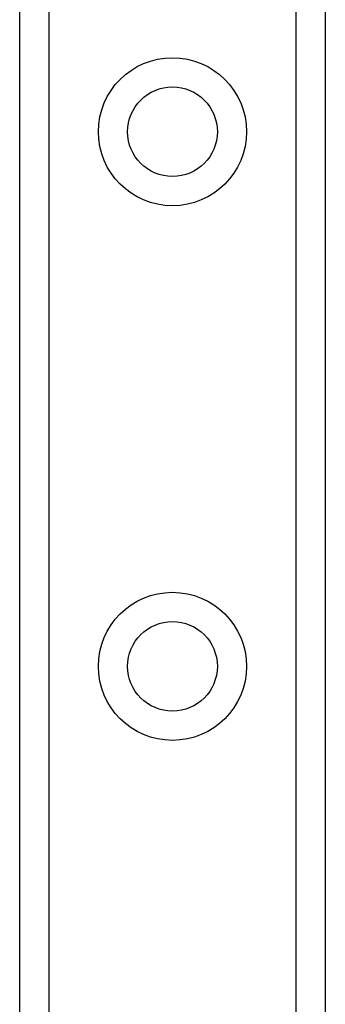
# Model space of a CAD drawing. Header units: inches. Extents: x 2.3 to 62.6, y 3.3 to 33.7.
# Tile 6 of 57: x 4.376 to 4.938, y 11.431 to 13.244. Entities that reach past the tile are written whole.
import ezdxf

# ---------------------------------------------------------------- set-up
doc = ezdxf.new("R2010")
doc.units = ezdxf.units.IN
doc.header["$MEASUREMENT"] = 0
doc.layers.add('Visible Edges(ANSI)', color=7, linetype='Continuous', lineweight=25)
doc.layers.add('Visible Tangent Edges(ANSI)', color=7, linetype='Continuous', lineweight=25)

msp = doc.modelspace()

# ---------------------------------------------------------------- linework, layer by layer
at = {"layer": 'Visible Edges(ANSI)'}
for p, q in [((4.3761, 10.7422), (4.3761, 24.191)), ((4.9381, 24.191), (4.9381, 10.7422))]:
    msp.add_line(p, q, dxfattribs=at)
for centre in [(4.6571, 13.0375), (4.6571, 12.0532)]:
    msp.add_circle(centre, 0.0825, dxfattribs=at)
at = {"layer": 'Visible Tangent Edges(ANSI)'}
for p, q in [((4.43, 24.191), (4.43, 10.7422)), ((4.8843, 10.7422), (4.8843, 24.191))]:
    msp.add_line(p, q, dxfattribs=at)
for centre in [(4.6571, 13.0375), (4.6571, 12.0532)]:
    msp.add_circle(centre, 0.1363, dxfattribs=at)

doc.saveas('drawing.dxf')
